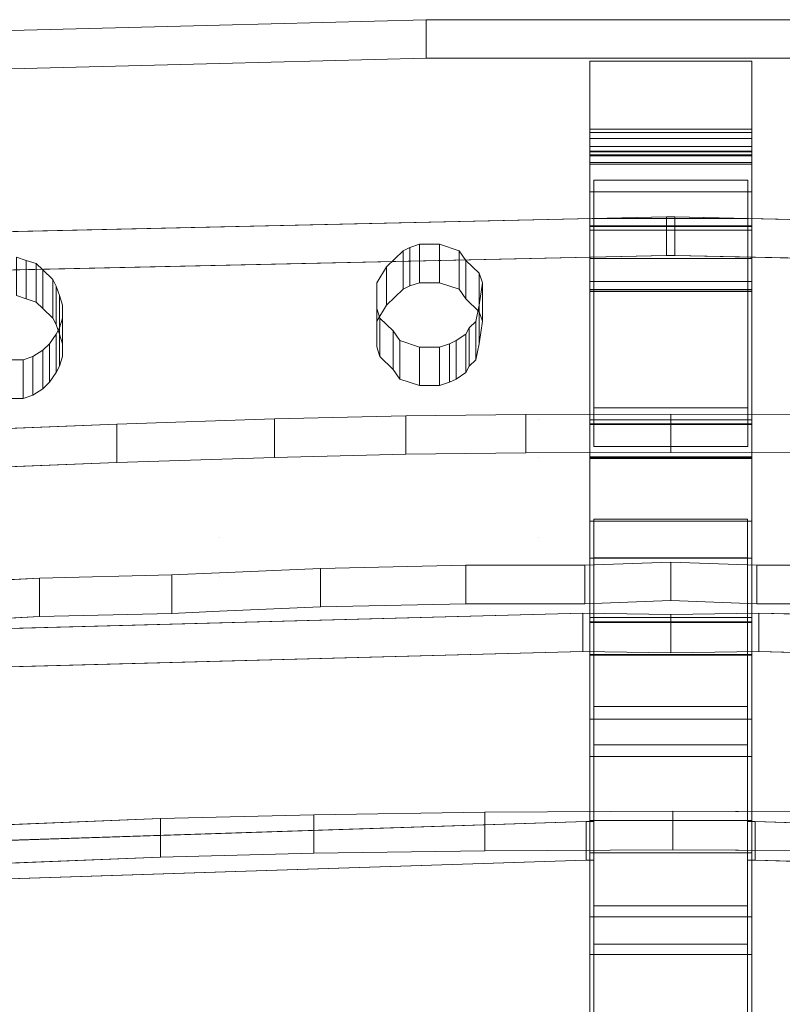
# Model space of a CAD drawing. Header units: millimetres. Extents: x -211 to 218, y -248 to 286.
# Tile 156 of 214: x -20 to 8, y 238 to 274. Entities that reach past the tile are written whole.
import ezdxf

# ---------------------------------------------------------------- set-up
doc = ezdxf.new("R2010")
doc.units = ezdxf.units.MM
doc.header["$LTSCALE"] = 25.4
doc.layers.add('None', color=7, linetype='Continuous', lineweight=9)

msp = doc.modelspace()

# ---------------------------------------------------------------- linework, layer by layer
at = {"layer": 'None', "color": 7, "linetype": 'Continuous', "lineweight": 9}
for points, invisible_edges in [([(-5.685, 265.689, 330.108), (-5.318, 265.808, 330.079), (-5.073, 274.133, 328.042), (-12.726, 273.935, 328.09)], 10), ([(-12.726, 273.935, 328.09), (-5.073, 274.133, 328.042), (-5.073, 272.707, 322.214), (-12.726, 272.509, 322.262)], 8), ([(-5.318, 265.808, 330.079), (-4.583, 265.808, 330.079), (-5.073, 274.133, 328.042)], 10), ([(-4.583, 265.808, 330.079), (-3.848, 265.57, 330.137), (-0.928, 274.133, 328.042), (-5.073, 274.133, 328.042)], 10), ([(-0.928, 272.707, 322.214), (-5.073, 272.707, 322.214), (-5.073, 274.133, 328.042), (-0.928, 274.133, 328.042)], 8), ([(-0.928, 274.133, 328.042), (-3.848, 265.57, 330.137), (-3.604, 265.213, 330.224), (-3.114, 264.737, 330.341)], 9), ([(-0.928, 259.325, 331.665), (-0.928, 274.133, 328.042), (-2.991, 264.38, 330.428), (-3.114, 263.548, 330.632)], 11), ([(-3.114, 264.737, 330.341), (-2.991, 264.38, 330.428), (-0.928, 274.133, 328.042)], 10), ([(8.963, 274.133, 328.042), (-0.928, 274.133, 328.042), (1.136, 268.186, 329.497), (6.836, 268.186, 329.497)], 10), ([(-0.928, 274.133, 328.042), (-0.928, 259.325, 331.665), (1.136, 259.742, 331.563), (1.136, 268.186, 329.497)], 11), ([(-0.928, 274.133, 328.042), (8.963, 274.133, 328.042), (8.963, 272.707, 322.214), (-0.928, 272.707, 322.214)], 10), ([(6.836, 268.186, 329.497), (6.836, 259.742, 331.563), (8.963, 259.325, 331.665), (8.963, 274.133, 328.042)], 14), ([(-12.726, 273.935, 328.09), (-23.439, 273.657, 328.158), (-20.256, 265.332, 330.195), (-19.888, 265.213, 330.224)], 10), ([(-12.726, 272.509, 322.262), (-23.439, 272.231, 322.33), (-23.439, 273.657, 328.158), (-12.726, 273.935, 328.09)], 8), ([(-19.888, 265.213, 330.224), (-19.521, 265.094, 330.253), (-12.726, 273.935, 328.09)], 10), ([(-12.726, 273.935, 328.09), (-19.521, 265.094, 330.253), (-19.276, 264.856, 330.312)], 9), ([(-19.276, 264.856, 330.312), (-18.909, 264.499, 330.399), (-12.726, 273.935, 328.09)], 10), ([(-12.726, 273.935, 328.09), (-18.909, 264.499, 330.399), (-18.787, 264.261, 330.457)], 9), ([(-12.726, 273.935, 328.09), (-18.787, 264.261, 330.457), (-18.664, 263.905, 330.544)], 9), ([(-18.664, 263.905, 330.544), (-18.542, 263.548, 330.632), (-12.726, 259.325, 331.665), (-12.726, 273.935, 328.09)], 14), ([(-12.726, 273.935, 328.09), (-5.93, 265.57, 330.137), (-5.685, 265.689, 330.108)], 9), ([(-12.726, 273.935, 328.09), (-6.909, 264.38, 330.428), (-6.542, 264.975, 330.282)], 9), ([(-6.542, 264.975, 330.282), (-5.93, 265.57, 330.137), (-12.726, 273.935, 328.09)], 10), ([(-6.909, 263.429, 330.661), (-6.909, 264.38, 330.428), (-12.726, 273.935, 328.09), (-12.726, 259.325, 331.665)], 14), ([(-12.726, 272.509, 322.262), (-5.073, 272.707, 322.214), (-5.318, 264.382, 324.251), (-5.685, 264.263, 324.28)], 10), ([(-5.073, 272.707, 322.214), (-4.583, 264.382, 324.251), (-5.318, 264.382, 324.251)], 9), ([(-3.848, 264.144, 324.309), (-4.583, 264.382, 324.251), (-5.073, 272.707, 322.214), (-0.928, 272.707, 322.214)], 10), ([(-3.114, 263.311, 324.513), (-3.604, 263.787, 324.396), (-3.848, 264.144, 324.309), (-0.928, 272.707, 322.214)], 12), ([(-0.928, 272.707, 322.214), (-2.991, 262.954, 324.6), (-3.114, 263.311, 324.513)], 9), ([(-3.114, 262.122, 324.804), (-2.991, 262.954, 324.6), (-0.928, 272.707, 322.214), (-0.928, 257.899, 325.837)], 14), ([(-0.928, 257.899, 325.837), (-0.928, 272.707, 322.214), (1.136, 266.76, 323.669), (1.136, 258.316, 325.735)], 11), ([(-0.928, 272.707, 322.214), (8.963, 272.707, 322.214), (6.836, 266.76, 323.669), (1.136, 266.76, 323.669)], 10), ([(0.988, 268.783, 310.1), (0.988, 272.601, 322.478), (0.988, 270.08, 310.518)], 9), ([(0.988, 268.783, 310.1), (0.988, 264.428, 313.904), (0.988, 266.332, 324.001), (0.988, 272.601, 322.478)], 10), ([(6.836, 258.316, 325.735), (6.836, 266.76, 323.669), (8.963, 272.707, 322.214), (8.963, 257.899, 325.837)], 14), ([(6.988, 272.601, 322.478), (6.988, 266.332, 324.001), (6.988, 264.428, 313.904), (6.988, 268.783, 310.1)], 10), ([(6.988, 270.08, 310.518), (6.988, 272.601, 322.478), (6.988, 268.783, 310.1)], 10), ([(-19.888, 263.787, 324.396), (-20.256, 263.906, 324.367), (-23.439, 272.231, 322.33), (-12.726, 272.509, 322.262)], 10), ([(-12.726, 272.509, 322.262), (-19.521, 263.668, 324.425), (-19.888, 263.787, 324.396)], 9), ([(-19.276, 263.43, 324.483), (-19.521, 263.668, 324.425), (-12.726, 272.509, 322.262)], 10), ([(-12.726, 272.509, 322.262), (-18.909, 263.073, 324.571), (-19.276, 263.43, 324.483)], 9), ([(-18.787, 262.835, 324.629), (-18.909, 263.073, 324.571), (-12.726, 272.509, 322.262)], 10), ([(-18.664, 262.479, 324.716), (-18.787, 262.835, 324.629), (-12.726, 272.509, 322.262)], 10), ([(-12.726, 272.509, 322.262), (-12.726, 257.899, 325.837), (-18.542, 262.122, 324.804), (-18.664, 262.479, 324.716)], 11), ([(-12.726, 257.899, 325.837), (-12.726, 272.509, 322.262), (-6.909, 262.954, 324.6), (-6.909, 262.003, 324.833)], 11), ([(-12.726, 272.509, 322.262), (-5.93, 264.144, 324.309), (-6.542, 263.549, 324.454)], 9), ([(-5.685, 264.263, 324.28), (-5.93, 264.144, 324.309), (-12.726, 272.509, 322.262)], 10), ([(-6.542, 263.549, 324.454), (-6.909, 262.954, 324.6), (-12.726, 272.509, 322.262)], 10), ([(0.988, 268.84, 310.055), (0.988, 270.08, 310.518), (0.988, 269.952, 310.235)], 9), ([(0.988, 268.84, 310.055), (0.988, 268.783, 310.1), (0.988, 270.08, 310.518)], 10), ([(6.988, 270.08, 310.518), (6.988, 268.783, 310.1), (6.988, 268.84, 310.055)], 9), ([(6.988, 269.952, 310.235), (6.988, 270.08, 310.518), (6.988, 268.84, 310.055)], 10), ([(0.988, 268.84, 310.055), (0.988, 269.952, 310.235), (0.988, 269.728, 310.024), (0.988, 269.432, 309.913)], 9), ([(6.988, 269.432, 309.913), (6.988, 269.728, 310.024), (6.988, 269.952, 310.235), (6.988, 268.84, 310.055)], 12), ([(0.988, 269.432, 309.913), (0.988, 269.127, 309.923), (0.988, 268.84, 310.055)], 8), ([(6.988, 268.84, 310.055), (6.988, 269.127, 309.923), (6.988, 269.432, 309.913)], 8), ([(0.988, 269.081, 307.599), (0.988, 269.239, 307.293), (0.988, 269.256, 306.96), (0.988, 269.245, 306.909)], 8), ([(0.988, 269.245, 306.909), (0.988, 264.128, 313.487), (0.988, 269.081, 307.599)], 9), ([(0.988, 269.245, 306.909), (0.988, 266.495, 293.87), (0.988, 255.545, 296.439), (0.988, 264.128, 313.487)], 14), ([(6.988, 269.245, 306.909), (6.988, 269.256, 306.96), (6.988, 269.239, 307.293), (6.988, 269.081, 307.599)], 8), ([(6.988, 264.128, 313.487), (6.988, 255.545, 296.439), (6.988, 266.495, 293.87), (6.988, 269.245, 306.909)], 11), ([(6.988, 269.081, 307.599), (6.988, 264.128, 313.487), (6.988, 269.245, 306.909)], 10), ([(0.988, 257.875, 326.056), (0.988, 259.298, 331.912), (0.988, 267.755, 329.856), (0.988, 266.332, 324.001)], 8), ([(6.988, 266.332, 324.001), (6.988, 267.755, 329.856), (6.988, 259.298, 331.912), (6.988, 257.875, 326.056)], 8), ([(3.829, 266.821, 293.726), (-26.595, 255.137, 296.584), (1.133, 255.617, 296.467)], 11), ([(-26.595, 255.137, 296.584), (3.829, 266.821, 293.726), (-22.937, 266.226, 293.871)], 9), ([(4.135, 266.821, 293.726), (3.829, 266.821, 293.726), (1.133, 255.617, 296.467), (6.833, 255.617, 296.467)], 10), ([(6.833, 255.617, 296.467), (30.902, 266.226, 293.871), (4.135, 266.821, 293.726)], 9), ([(0.988, 266.495, 293.87), (0.988, 266.468, 293.742), (0.988, 255.545, 296.439)], 8), ([(6.988, 255.545, 296.439), (6.988, 266.468, 293.742), (6.988, 266.495, 293.87)], 8), ([(0.988, 264.428, 313.904), (0.988, 257.875, 326.056), (0.988, 266.332, 324.001)], 11), ([(34.56, 255.137, 296.584), (30.902, 266.226, 293.871), (6.833, 255.617, 296.467)], 11), ([(6.988, 266.332, 324.001), (6.988, 257.875, 326.056), (6.988, 264.123, 313.874), (6.988, 264.428, 313.904)], 11), ([(1.133, 254.191, 290.639), (-22.937, 264.8, 288.043), (3.829, 265.395, 287.897)], 9), ([(3.829, 265.395, 287.897), (4.135, 265.395, 287.897), (6.833, 254.191, 290.639), (1.133, 254.191, 290.639)], 10), ([(4.135, 265.395, 287.897), (34.56, 253.711, 290.756), (6.833, 254.191, 290.639)], 11), ([(34.56, 253.711, 290.756), (4.135, 265.395, 287.897), (30.902, 264.8, 288.043)], 9), ([(0.988, 248.208, 262.062), (0.988, 254.179, 290.905), (0.988, 265.278, 288.165), (0.988, 259.155, 259.471)], 9), ([(6.988, 259.155, 259.471), (6.988, 265.278, 288.165), (6.988, 254.179, 290.905), (6.988, 248.208, 262.062)], 12), ([(-26.595, 253.711, 290.756), (-22.937, 264.8, 288.043), (1.133, 254.191, 290.639)], 11), ([(0.988, 251.971, 327.491), (0.988, 257.875, 326.056), (0.988, 264.428, 313.904), (0.988, 264.123, 313.874)], 10), ([(0.988, 255.545, 296.439), (0.988, 264.062, 313.576), (0.988, 264.128, 313.487)], 9), ([(0.988, 255.545, 296.439), (0.988, 251.971, 327.491), (0.988, 264.123, 313.874), (0.988, 264.062, 313.576)], 11), ([(6.988, 264.128, 313.487), (6.988, 264.062, 313.576), (6.988, 255.545, 296.439)], 10), ([(6.988, 257.875, 326.056), (6.988, 264.062, 313.576), (6.988, 264.123, 313.874)], 9), ([(6.988, 264.062, 313.576), (6.988, 257.875, 326.056), (6.988, 251.971, 327.491), (6.988, 255.545, 296.439)], 13), ([(-12.726, 259.325, 331.665), (-18.542, 263.548, 330.632), (-18.542, 263.072, 330.748)], 9), ([(-3.114, 263.548, 330.632), (-3.236, 262.953, 330.777), (-0.928, 259.325, 331.665)], 10), ([(-12.726, 259.325, 331.665), (-6.787, 263.072, 330.748), (-6.909, 263.429, 330.661)], 9), ([(-12.726, 259.325, 331.665), (-18.542, 263.072, 330.748), (-18.664, 262.715, 330.835)], 9), ([(-12.726, 259.325, 331.665), (-6.052, 262.239, 330.952), (-6.297, 262.596, 330.864), (-6.787, 263.072, 330.748)], 9), ([(-0.928, 259.325, 331.665), (-3.236, 262.953, 330.777), (-3.481, 262.715, 330.835), (-3.604, 262.477, 330.894)], 9), ([(-18.787, 262.477, 330.894), (-19.032, 262.12, 330.981), (-12.726, 259.325, 331.665)], 10), ([(-12.726, 259.325, 331.665), (-18.664, 262.715, 330.835), (-18.787, 262.477, 330.894)], 9), ([(-0.928, 259.325, 331.665), (-3.604, 262.477, 330.894), (-3.971, 262.239, 330.952)], 9), ([(-19.032, 262.12, 330.981), (-19.276, 261.882, 331.039), (-12.726, 259.325, 331.665)], 10), ([(-18.542, 261.646, 324.92), (-18.542, 262.122, 324.804), (-12.726, 257.899, 325.837)], 10), ([(-5.318, 262.001, 331.01), (-6.052, 262.239, 330.952), (-12.726, 259.325, 331.665)], 10), ([(-4.216, 262.12, 330.981), (-4.583, 262.001, 331.01), (-0.928, 259.325, 331.665)], 10), ([(-3.971, 262.239, 330.952), (-4.216, 262.12, 330.981), (-0.928, 259.325, 331.665)], 10), ([(-0.928, 257.899, 325.837), (-3.236, 261.527, 324.949), (-3.114, 262.122, 324.804)], 9), ([(-19.276, 261.882, 331.039), (-19.644, 261.644, 331.097), (-12.726, 259.325, 331.665)], 10), ([(-18.664, 261.289, 325.007), (-18.542, 261.646, 324.92), (-12.726, 257.899, 325.837)], 10), ([(-6.909, 262.003, 324.833), (-6.787, 261.646, 324.92), (-12.726, 257.899, 325.837)], 10), ([(-12.726, 259.325, 331.665), (-0.928, 259.325, 331.665), (-4.583, 262.001, 331.01), (-5.318, 262.001, 331.01)], 11), ([(-6.787, 261.646, 324.92), (-6.297, 261.17, 325.036), (-6.052, 260.813, 325.124), (-12.726, 257.899, 325.837)], 12), ([(-24.529, 259.325, 331.665), (-12.726, 259.325, 331.665), (-20.011, 261.526, 331.126), (-21.113, 261.526, 331.126)], 11), ([(-19.644, 261.644, 331.097), (-20.011, 261.526, 331.126), (-12.726, 259.325, 331.665)], 10), ([(-18.787, 261.051, 325.065), (-18.664, 261.289, 325.007), (-12.726, 257.899, 325.837)], 10), ([(-3.604, 261.051, 325.065), (-3.481, 261.289, 325.007), (-3.236, 261.527, 324.949), (-0.928, 257.899, 325.837)], 12), ([(-12.726, 257.899, 325.837), (-19.032, 260.694, 325.153), (-18.787, 261.051, 325.065)], 9), ([(-3.971, 260.813, 325.124), (-3.604, 261.051, 325.065), (-0.928, 257.899, 325.837)], 10), ([(-12.726, 257.899, 325.837), (-19.276, 260.456, 325.211), (-19.032, 260.694, 325.153)], 9), ([(-12.726, 257.899, 325.837), (-6.052, 260.813, 325.124), (-5.318, 260.575, 325.182)], 9), ([(-0.928, 257.899, 325.837), (-12.726, 257.899, 325.837), (-5.318, 260.575, 325.182), (-4.583, 260.575, 325.182)], 11), ([(-0.928, 257.899, 325.837), (-4.583, 260.575, 325.182), (-4.216, 260.694, 325.153)], 9), ([(-0.928, 257.899, 325.837), (-4.216, 260.694, 325.153), (-3.971, 260.813, 325.124)], 9), ([(-12.726, 257.899, 325.837), (-20.011, 260.099, 325.298), (-19.644, 260.218, 325.269)], 9), ([(-12.726, 257.899, 325.837), (-19.644, 260.218, 325.269), (-19.276, 260.456, 325.211)], 9), ([(-12.726, 257.899, 325.837), (-24.529, 257.899, 325.837), (-21.113, 260.099, 325.298), (-20.011, 260.099, 325.298)], 11), ([(-1.387, 259.505, 259.442), (-5.832, 259.457, 259.454), (-10.693, 259.338, 259.483), (1.133, 248.682, 262.091)], 12), ([(1.133, 248.682, 262.091), (6.833, 248.682, 262.091), (3.988, 259.517, 259.439), (-1.387, 259.505, 259.442)], 10), ([(-0.928, 259.325, 331.665), (8.963, 259.325, 331.665), (6.836, 259.742, 331.563), (1.136, 259.742, 331.563)], 11), ([(9.351, 259.505, 259.442), (3.988, 259.517, 259.439), (6.833, 248.682, 262.091)], 10), ([(6.833, 248.682, 262.091), (18.657, 259.338, 259.483), (13.796, 259.457, 259.454), (9.351, 259.505, 259.442)], 9), ([(-26.595, 247.873, 262.288), (0.854, 234.957, 265.449), (1.133, 248.682, 262.091), (-10.693, 259.338, 259.483)], 15), ([(-10.693, 259.338, 259.483), (-16.533, 259.148, 259.53), (-26.595, 247.873, 262.288)], 10), ([(-26.595, 247.873, 262.288), (-16.533, 259.148, 259.53), (-23.342, 258.875, 259.597)], 9), ([(-24.529, 258.196, 331.941), (-12.726, 258.196, 331.941), (-12.726, 259.325, 331.665), (-24.529, 259.325, 331.665)], 15), ([(-12.726, 258.196, 331.941), (-0.928, 258.196, 331.941), (-0.928, 259.325, 331.665), (-12.726, 259.325, 331.665)], 15), ([(-0.928, 258.196, 331.941), (8.963, 258.196, 331.941), (8.963, 259.325, 331.665), (-0.928, 259.325, 331.665)], 15), ([(0.988, 259.155, 259.471), (0.988, 259.126, 259.339), (0.988, 248.208, 262.062)], 8), ([(18.657, 259.338, 259.483), (6.833, 248.682, 262.091), (7.11, 234.957, 265.449), (34.56, 247.873, 262.288)], 15), ([(6.988, 248.208, 262.062), (6.988, 259.126, 259.339), (6.988, 259.155, 259.471)], 8), ([(-24.529, 255.876, 332.509), (-12.726, 255.876, 332.509), (-12.726, 258.196, 331.941), (-24.529, 258.196, 331.941)], 15), ([(-12.726, 255.876, 332.509), (-0.928, 255.876, 332.509), (-0.928, 258.196, 331.941), (-12.726, 258.196, 331.941)], 15), ([(1.133, 247.256, 256.263), (-10.693, 257.912, 253.655), (-5.832, 258.031, 253.626), (-1.387, 258.079, 253.614)], 9), ([(-1.387, 258.079, 253.614), (3.988, 258.091, 253.611), (6.833, 247.256, 256.263), (1.133, 247.256, 256.263)], 10), ([(8.963, 257.899, 325.837), (-0.928, 257.899, 325.837), (1.136, 258.316, 325.735), (6.836, 258.316, 325.735)], 11), ([(-0.928, 255.876, 332.509), (8.963, 255.876, 332.509), (8.963, 258.196, 331.941), (-0.928, 258.196, 331.941)], 15), ([(6.833, 247.256, 256.263), (3.988, 258.091, 253.611), (9.351, 258.079, 253.614)], 9), ([(9.351, 258.079, 253.614), (13.796, 258.031, 253.626), (18.657, 257.912, 253.655), (6.833, 247.256, 256.263)], 12), ([(-26.595, 246.447, 256.46), (-16.533, 257.722, 253.702), (-10.693, 257.912, 253.655)], 9), ([(-10.693, 257.912, 253.655), (1.133, 247.256, 256.263), (0.854, 233.531, 259.621), (-26.595, 246.447, 256.46)], 15), ([(-23.342, 257.449, 253.769), (-16.533, 257.722, 253.702), (-26.595, 246.447, 256.46)], 10), ([(-24.529, 257.899, 325.837), (-12.726, 257.899, 325.837), (-12.726, 256.77, 326.113), (-24.529, 256.77, 326.113)], 15), ([(-12.726, 257.899, 325.837), (-0.928, 257.899, 325.837), (-0.928, 256.77, 326.113), (-12.726, 256.77, 326.113)], 15), ([(-0.928, 257.899, 325.837), (8.963, 257.899, 325.837), (8.963, 256.77, 326.113), (-0.928, 256.77, 326.113)], 15), ([(0.988, 246.829, 256.531), (0.988, 257.937, 253.762), (0.988, 257.911, 253.642)], 8), ([(0.988, 257.911, 253.642), (0.988, 251.818, 225.097), (0.988, 240.877, 227.705), (0.988, 246.829, 256.531)], 14), ([(34.56, 246.447, 256.46), (7.11, 233.531, 259.621), (6.833, 247.256, 256.263), (18.657, 257.912, 253.655)], 15), ([(6.988, 257.911, 253.642), (6.988, 257.937, 253.762), (6.988, 246.829, 256.531)], 8), ([(6.988, 246.829, 256.531), (6.988, 240.877, 227.705), (6.988, 251.818, 225.097), (6.988, 257.911, 253.642)], 11), ([(-24.529, 256.77, 326.113), (-12.726, 256.77, 326.113), (-12.726, 254.45, 326.681), (-24.529, 254.45, 326.681)], 15), ([(-12.726, 256.77, 326.113), (-0.928, 256.77, 326.113), (-0.928, 254.45, 326.681), (-12.726, 254.45, 326.681)], 15), ([(-0.928, 256.77, 326.113), (8.963, 256.77, 326.113), (8.963, 254.45, 326.681), (-0.928, 254.45, 326.681)], 15), ([(-24.529, 254.925, 332.741), (-12.726, 254.925, 332.741), (-12.726, 255.876, 332.509), (-24.529, 255.876, 332.509)], 15), ([(-12.726, 254.925, 332.741), (-0.928, 254.925, 332.741), (-0.928, 255.876, 332.509), (-12.726, 255.876, 332.509)], 15), ([(-0.928, 254.925, 332.741), (8.963, 254.925, 332.741), (8.963, 255.876, 332.509), (-0.928, 255.876, 332.509)], 15), ([(-26.256, 243.533, 299.424), (0.854, 244.413, 299.208), (1.133, 255.617, 296.467), (-26.595, 255.137, 296.584)], 14), ([(0.854, 244.413, 299.208), (1.133, 244.413, 299.208), (1.133, 255.617, 296.467)], 8), ([(0.988, 251.971, 327.491), (0.988, 255.545, 296.439), (0.988, 254.179, 290.905)], 9), ([(6.833, 255.617, 296.467), (7.11, 244.413, 299.208), (34.22, 243.533, 299.424), (34.56, 255.137, 296.584)], 13), ([(6.833, 255.617, 296.467), (6.833, 244.413, 299.208), (7.11, 244.413, 299.208)], 8), ([(6.988, 254.179, 290.905), (6.988, 255.545, 296.439), (6.988, 251.971, 327.491)], 10), ([(-12.726, 254.925, 332.741), (-24.529, 254.925, 332.741), (-19.399, 253.438, 333.105), (-14.501, 253.557, 333.076)], 11), ([(-24.529, 254.925, 332.741), (-24.529, 253.174, 333.17), (-23.807, 253.2, 333.163), (-19.399, 253.438, 333.105)], 9), ([(-14.501, 253.557, 333.076), (-12.726, 253.634, 333.057), (-12.726, 254.925, 332.741)], 10), ([(-12.726, 254.925, 332.741), (-12.726, 253.634, 333.057), (-8.991, 253.795, 333.018)], 9), ([(-8.991, 253.795, 333.018), (-3.604, 253.914, 332.989), (-0.928, 254.925, 332.741), (-12.726, 254.925, 332.741)], 14), ([(-3.604, 253.914, 332.989), (-0.928, 253.914, 332.989), (-0.928, 254.925, 332.741)], 10), ([(8.963, 254.925, 332.741), (-0.928, 254.925, 332.741), (3.988, 254.033, 332.96), (7.172, 253.914, 332.989)], 11), ([(-0.928, 254.925, 332.741), (-0.928, 253.914, 332.989), (0.805, 253.914, 332.989), (3.988, 254.033, 332.96)], 9), ([(7.172, 253.914, 332.989), (8.963, 253.914, 332.989), (8.963, 254.925, 332.741)], 10), ([(-24.529, 254.45, 326.681), (-12.726, 254.45, 326.681), (-12.726, 253.499, 326.913), (-24.529, 253.499, 326.913)], 15), ([(-12.726, 254.45, 326.681), (-0.928, 254.45, 326.681), (-0.928, 253.499, 326.913), (-12.726, 253.499, 326.913)], 15), ([(-0.928, 254.45, 326.681), (8.963, 254.45, 326.681), (8.963, 253.499, 326.913), (-0.928, 253.499, 326.913)], 15), ([(1.133, 254.191, 290.639), (0.854, 242.987, 293.38), (-26.256, 242.107, 293.596), (-26.595, 253.711, 290.756)], 13), ([(1.133, 254.191, 290.639), (1.133, 242.987, 293.38), (0.854, 242.987, 293.38)], 8), ([(0.988, 254.179, 290.905), (0.988, 248.208, 262.062), (0.988, 251.971, 327.491)], 11), ([(34.22, 242.107, 293.596), (7.11, 242.987, 293.38), (6.833, 254.191, 290.639), (34.56, 253.711, 290.756)], 14), ([(7.11, 242.987, 293.38), (6.833, 242.987, 293.38), (6.833, 254.191, 290.639)], 8), ([(6.988, 251.971, 327.491), (6.988, 248.208, 262.062), (6.988, 254.179, 290.905)], 11), ([(-12.726, 253.634, 333.057), (-14.501, 253.557, 333.076), (-14.501, 252.131, 327.248), (-12.726, 252.208, 327.229)], 8), ([(-12.726, 252.208, 327.229), (-8.991, 252.369, 327.19), (-8.991, 253.795, 333.018), (-12.726, 253.634, 333.057)], 8), ([(-0.928, 253.914, 332.989), (-3.604, 253.914, 332.989), (-3.604, 252.488, 327.161), (-0.928, 252.488, 327.161)], 8), ([(-0.928, 252.488, 327.161), (0.805, 252.488, 327.161), (0.805, 253.914, 332.989), (-0.928, 253.914, 332.989)], 8), ([(8.963, 253.914, 332.989), (7.172, 253.914, 332.989), (7.172, 252.488, 327.161), (8.963, 252.488, 327.161)], 8), ([(-14.501, 252.131, 327.248), (-19.399, 252.012, 327.277), (-24.529, 253.499, 326.913), (-12.726, 253.499, 326.913)], 14), ([(-19.399, 252.012, 327.277), (-23.807, 251.774, 327.335), (-24.529, 251.748, 327.342), (-24.529, 253.499, 326.913)], 12), ([(-12.726, 253.499, 326.913), (-12.726, 252.208, 327.229), (-14.501, 252.131, 327.248)], 9), ([(-12.726, 253.499, 326.913), (-0.928, 253.499, 326.913), (-3.604, 252.488, 327.161), (-8.991, 252.369, 327.19)], 11), ([(-8.991, 252.369, 327.19), (-12.726, 252.208, 327.229), (-12.726, 253.499, 326.913)], 10), ([(-0.928, 253.499, 326.913), (-0.928, 252.488, 327.161), (-3.604, 252.488, 327.161)], 9), ([(7.172, 252.488, 327.161), (3.988, 252.607, 327.132), (-0.928, 253.499, 326.913), (8.963, 253.499, 326.913)], 14), ([(3.988, 252.607, 327.132), (0.805, 252.488, 327.161), (-0.928, 252.488, 327.161), (-0.928, 253.499, 326.913)], 12), ([(8.963, 253.499, 326.913), (8.963, 252.488, 327.161), (7.172, 252.488, 327.161)], 9), ([(0.731, 252.139, 225.169), (-22.472, 251.521, 225.321), (1.133, 241.292, 227.823)], 10), ([(1.133, 241.292, 227.823), (6.833, 241.292, 227.823), (3.988, 252.092, 225.181), (0.731, 252.139, 225.169)], 10), ([(0.988, 251.971, 327.491), (0.988, 240.877, 227.705), (0.988, 239.489, 222.177)], 9), ([(0.988, 251.971, 327.491), (0.988, 248.208, 262.062), (0.988, 246.829, 256.531)], 9), ([(0.988, 239.489, 222.177), (0.988, 233.536, 193.318), (0.988, 251.971, 327.491)], 11), ([(0.988, 246.829, 256.531), (0.988, 240.877, 227.705), (0.988, 251.971, 327.491)], 11), ([(0.988, 181.96, 78.677), (0.988, 251.971, 327.491), (0.988, 233.536, 193.318), (0.988, 232.141, 187.792)], 10), ([(0.988, 251.818, 225.097), (0.988, 251.79, 224.966), (0.988, 240.877, 227.705)], 8), ([(6.833, 241.292, 227.823), (30.436, 251.521, 225.321), (7.245, 252.139, 225.169), (3.988, 252.092, 225.181)], 9), ([(6.988, 251.971, 327.491), (6.988, 240.877, 227.705), (6.988, 246.829, 256.531)], 11), ([(6.988, 251.971, 327.491), (6.988, 233.536, 193.318), (6.988, 239.489, 222.177)], 11), ([(6.988, 239.489, 222.177), (6.988, 240.877, 227.705), (6.988, 251.971, 327.491)], 10), ([(6.988, 232.141, 187.792), (6.988, 233.536, 193.318), (6.988, 251.971, 327.491), (6.988, 181.96, 78.677)], 10), ([(6.988, 246.829, 256.531), (6.988, 248.208, 262.062), (6.988, 251.971, 327.491)], 10), ([(6.988, 240.877, 227.705), (6.988, 251.79, 224.966), (6.988, 251.818, 225.097)], 8), ([(-22.472, 251.521, 225.321), (-26.595, 240.436, 228.033), (-26.329, 224.487, 231.935), (-13.374, 224.986, 231.813)], 11), ([(-13.374, 224.986, 231.813), (0.854, 225.379, 231.717), (1.133, 241.292, 227.823), (-22.472, 251.521, 225.321)], 14), ([(30.436, 251.521, 225.321), (6.833, 241.292, 227.823), (7.11, 225.379, 231.717), (21.338, 224.986, 231.813)], 11), ([(-13.374, 223.56, 225.985), (-26.329, 223.061, 226.107), (-26.595, 239.01, 222.205), (0.731, 250.713, 219.341)], 14), ([(-22.472, 250.095, 219.492), (0.731, 250.713, 219.341), (-26.595, 239.01, 222.205)], 10), ([(0.731, 250.713, 219.341), (0.854, 223.953, 225.889), (-13.374, 223.56, 225.985)], 9), ([(0.731, 250.713, 219.341), (1.133, 239.866, 221.995), (1.133, 223.953, 225.889), (0.854, 223.953, 225.889)], 9), ([(6.833, 239.866, 221.995), (1.133, 239.866, 221.995), (0.731, 250.713, 219.341), (3.988, 250.666, 219.353)], 10), ([(3.988, 250.666, 219.353), (7.245, 250.713, 219.341), (6.833, 239.866, 221.995)], 10), ([(7.11, 223.953, 225.889), (6.833, 223.953, 225.889), (6.833, 239.866, 221.995), (7.245, 250.713, 219.341)], 12), ([(21.338, 223.56, 225.985), (7.11, 223.953, 225.889), (7.245, 250.713, 219.341)], 10), ([(7.245, 250.713, 219.341), (34.56, 239.01, 222.205), (34.293, 223.061, 226.107), (21.338, 223.56, 225.985)], 11), ([(34.56, 239.01, 222.205), (7.245, 250.713, 219.341), (30.436, 250.095, 219.492)], 9), ([(0.988, 239.489, 222.177), (0.988, 250.6, 219.387), (0.988, 250.575, 219.266)], 8), ([(0.988, 250.575, 219.266), (0.988, 244.45, 190.563), (0.988, 233.536, 193.318), (0.988, 239.489, 222.177)], 12), ([(6.988, 250.575, 219.266), (6.988, 250.6, 219.387), (6.988, 239.489, 222.177)], 8), ([(6.988, 239.489, 222.177), (6.988, 233.536, 193.318), (6.988, 244.45, 190.563), (6.988, 250.575, 219.266)], 9), ([(0.854, 234.957, 265.449), (1.133, 234.957, 265.449), (1.133, 248.682, 262.091)], 8), ([(6.833, 248.682, 262.091), (6.833, 234.957, 265.449), (7.11, 234.957, 265.449)], 8), ([(-26.595, 247.873, 262.288), (-26.329, 234.053, 265.67), (0.854, 234.957, 265.449)], 9), ([(7.11, 234.957, 265.449), (34.293, 234.053, 265.67), (34.56, 247.873, 262.288)], 10), ([(1.133, 247.256, 256.263), (1.133, 233.531, 259.621), (0.854, 233.531, 259.621)], 8), ([(7.11, 233.531, 259.621), (6.833, 233.531, 259.621), (6.833, 247.256, 256.263)], 8), ([(0.854, 233.531, 259.621), (-26.329, 232.626, 259.842), (-26.595, 246.447, 256.46)], 10), ([(34.56, 246.447, 256.46), (34.293, 232.626, 259.842), (7.11, 233.531, 259.621)], 9), ([(-26.521, 233.058, 193.763), (-14.918, 244.523, 190.958), (-21.701, 244.25, 191.025)], 9), ([(-14.918, 244.523, 190.958), (-26.521, 233.058, 193.763), (-26.293, 215.003, 198.181), (0.927, 215.883, 197.965)], 11), ([(0.927, 215.883, 197.965), (1.206, 233.973, 193.539), (-9.236, 244.666, 190.923), (-14.918, 244.523, 190.958)], 11), ([(-2.906, 244.761, 190.9), (-9.236, 244.666, 190.923), (1.206, 233.973, 193.539)], 10), ([(4.061, 244.797, 190.891), (-2.906, 244.761, 190.9), (1.206, 233.973, 193.539), (6.906, 233.973, 193.539)], 10), ([(6.906, 233.973, 193.539), (11.028, 244.761, 190.9), (4.061, 244.797, 190.891)], 9), ([(6.906, 233.973, 193.539), (17.347, 244.666, 190.923), (11.028, 244.761, 190.9)], 9), ([(23.028, 244.523, 190.958), (17.347, 244.666, 190.923), (6.906, 233.973, 193.539), (7.184, 215.883, 197.965)], 14), ([(7.184, 215.883, 197.965), (34.403, 215.003, 198.181), (34.633, 233.058, 193.763), (23.028, 244.523, 190.958)], 14), ([(0.927, 214.457, 192.137), (-26.293, 213.577, 192.353), (-26.521, 231.632, 187.935), (-14.918, 243.097, 185.13)], 14), ([(-21.701, 242.824, 185.197), (-14.918, 243.097, 185.13), (-26.521, 231.632, 187.935)], 10), ([(-14.918, 243.097, 185.13), (-9.236, 243.24, 185.095), (1.206, 232.547, 187.711), (0.927, 214.457, 192.137)], 14), ([(1.206, 232.547, 187.711), (-9.236, 243.24, 185.095), (-2.906, 243.335, 185.071)], 9), ([(6.906, 232.547, 187.711), (1.206, 232.547, 187.711), (-2.906, 243.335, 185.071), (4.061, 243.371, 185.063)], 10), ([(0.988, 226.213, 158.992), (0.988, 232.141, 187.792), (0.988, 243.259, 184.985), (0.988, 237.157, 156.389)], 9), ([(4.061, 243.371, 185.063), (11.028, 243.335, 185.071), (6.906, 232.547, 187.711)], 10), ([(11.028, 243.335, 185.071), (17.347, 243.24, 185.095), (6.906, 232.547, 187.711)], 10), ([(7.184, 214.457, 192.137), (6.906, 232.547, 187.711), (17.347, 243.24, 185.095), (23.028, 243.097, 185.13)], 11), ([(6.988, 237.157, 156.389), (6.988, 243.259, 184.985), (6.988, 232.141, 187.792), (6.988, 226.213, 158.992)], 12), ([(23.028, 243.097, 185.13), (34.633, 231.632, 187.935), (34.403, 213.577, 192.353), (7.184, 214.457, 192.137)], 11), ([(0.854, 225.379, 231.717), (1.133, 225.379, 231.717), (1.133, 241.292, 227.823)], 8), ([(6.833, 241.292, 227.823), (6.833, 225.379, 231.717), (7.11, 225.379, 231.717)], 8)]:
    msp.add_3dface(points, dxfattribs=dict(at, invisible_edges=invisible_edges))
for points in [[(6.988, 270.08, 310.518), (0.988, 270.08, 310.518), (0.988, 272.601, 322.478), (6.988, 272.601, 322.478)], [(6.988, 272.601, 322.478), (0.988, 272.601, 322.478), (0.988, 266.332, 324.001), (6.988, 266.332, 324.001)], [(6.988, 269.952, 310.235), (0.988, 269.952, 310.235), (0.988, 270.08, 310.518), (6.988, 270.08, 310.518)], [(6.988, 269.728, 310.024), (0.988, 269.728, 310.024), (0.988, 269.952, 310.235), (6.988, 269.952, 310.235)], [(6.988, 269.432, 309.913), (0.988, 269.432, 309.913), (0.988, 269.728, 310.024), (6.988, 269.728, 310.024)], [(6.988, 269.127, 309.923), (0.988, 269.127, 309.923), (0.988, 269.432, 309.913), (6.988, 269.432, 309.913)], [(6.988, 269.245, 306.909), (0.988, 269.245, 306.909), (0.988, 269.256, 306.96), (6.988, 269.256, 306.96)], [(6.988, 269.256, 306.96), (0.988, 269.256, 306.96), (0.988, 269.239, 307.293), (6.988, 269.239, 307.293)], [(6.988, 266.495, 293.87), (0.988, 266.495, 293.87), (0.988, 269.245, 306.909), (6.988, 269.245, 306.909)], [(6.988, 269.239, 307.293), (0.988, 269.239, 307.293), (0.988, 269.081, 307.599), (6.988, 269.081, 307.599)], [(6.988, 268.84, 310.055), (0.988, 268.84, 310.055), (0.988, 269.127, 309.923), (6.988, 269.127, 309.923)], [(6.988, 269.081, 307.599), (0.988, 269.081, 307.599), (0.988, 264.128, 313.487), (6.988, 264.128, 313.487)], [(6.988, 268.783, 310.1), (0.988, 268.783, 310.1), (0.988, 268.84, 310.055), (6.988, 268.84, 310.055)], [(6.988, 264.428, 313.904), (0.988, 264.428, 313.904), (0.988, 268.783, 310.1), (6.988, 268.783, 310.1)], [(1.136, 268.186, 329.497), (1.136, 266.76, 323.669), (6.836, 266.76, 323.669), (6.836, 268.186, 329.497)], [(1.136, 259.742, 331.563), (1.136, 258.316, 325.735), (1.136, 266.76, 323.669), (1.136, 268.186, 329.497)], [(6.836, 268.186, 329.497), (6.836, 266.76, 323.669), (6.836, 258.316, 325.735), (6.836, 259.742, 331.563)], [(6.988, 266.332, 324.001), (0.988, 266.332, 324.001), (0.988, 267.755, 329.856), (6.988, 267.755, 329.856)], [(6.988, 267.755, 329.856), (0.988, 267.755, 329.856), (0.988, 259.298, 331.912), (6.988, 259.298, 331.912)], [(3.829, 266.821, 293.726), (3.829, 265.395, 287.897), (-22.937, 264.8, 288.043), (-22.937, 266.226, 293.871)], [(4.135, 266.821, 293.726), (4.135, 265.395, 287.897), (3.829, 265.395, 287.897), (3.829, 266.821, 293.726)], [(30.902, 266.226, 293.871), (30.902, 264.8, 288.043), (4.135, 265.395, 287.897), (4.135, 266.821, 293.726)], [(6.988, 266.468, 293.742), (0.988, 266.468, 293.742), (0.988, 266.495, 293.87), (6.988, 266.495, 293.87)], [(6.988, 255.545, 296.439), (0.988, 255.545, 296.439), (0.988, 266.468, 293.742), (6.988, 266.468, 293.742)], [(-5.93, 265.57, 330.137), (-5.93, 264.144, 324.309), (-5.685, 264.263, 324.28), (-5.685, 265.689, 330.108)], [(-5.685, 265.689, 330.108), (-5.685, 264.263, 324.28), (-5.318, 264.382, 324.251), (-5.318, 265.808, 330.079)], [(-5.318, 265.808, 330.079), (-5.318, 264.382, 324.251), (-4.583, 264.382, 324.251), (-4.583, 265.808, 330.079)], [(-4.583, 265.808, 330.079), (-4.583, 264.382, 324.251), (-3.848, 264.144, 324.309), (-3.848, 265.57, 330.137)], [(-20.256, 265.332, 330.195), (-20.256, 263.906, 324.367), (-19.888, 263.787, 324.396), (-19.888, 265.213, 330.224)], [(-6.542, 264.975, 330.282), (-6.542, 263.549, 324.454), (-5.93, 264.144, 324.309), (-5.93, 265.57, 330.137)], [(-3.848, 265.57, 330.137), (-3.848, 264.144, 324.309), (-3.604, 263.787, 324.396), (-3.604, 265.213, 330.224)], [(-19.888, 265.213, 330.224), (-19.888, 263.787, 324.396), (-19.521, 263.668, 324.425), (-19.521, 265.094, 330.253)], [(-19.521, 265.094, 330.253), (-19.521, 263.668, 324.425), (-19.276, 263.43, 324.483), (-19.276, 264.856, 330.312)], [(-6.909, 264.38, 330.428), (-6.909, 262.954, 324.6), (-6.542, 263.549, 324.454), (-6.542, 264.975, 330.282)], [(-3.604, 265.213, 330.224), (-3.604, 263.787, 324.396), (-3.114, 263.311, 324.513), (-3.114, 264.737, 330.341)], [(6.988, 259.155, 259.471), (0.988, 259.155, 259.471), (0.988, 265.278, 288.165), (6.988, 265.278, 288.165)], [(6.988, 265.278, 288.165), (0.988, 265.278, 288.165), (0.988, 254.179, 290.905), (6.988, 254.179, 290.905)], [(-19.276, 264.856, 330.312), (-19.276, 263.43, 324.483), (-18.909, 263.073, 324.571), (-18.909, 264.499, 330.399)], [(-3.114, 264.737, 330.341), (-3.114, 263.311, 324.513), (-2.991, 262.954, 324.6), (-2.991, 264.38, 330.428)], [(-18.909, 264.499, 330.399), (-18.909, 263.073, 324.571), (-18.787, 262.835, 324.629), (-18.787, 264.261, 330.457)], [(-18.787, 264.261, 330.457), (-18.787, 262.835, 324.629), (-18.664, 262.479, 324.716), (-18.664, 263.905, 330.544)], [(-6.909, 263.429, 330.661), (-6.909, 262.003, 324.833), (-6.909, 262.954, 324.6), (-6.909, 264.38, 330.428)], [(-2.991, 264.38, 330.428), (-2.991, 262.954, 324.6), (-3.114, 262.122, 324.804), (-3.114, 263.548, 330.632)], [(6.988, 264.123, 313.874), (0.988, 264.123, 313.874), (0.988, 264.428, 313.904), (6.988, 264.428, 313.904)], [(-18.664, 263.905, 330.544), (-18.664, 262.479, 324.716), (-18.542, 262.122, 324.804), (-18.542, 263.548, 330.632)], [(6.988, 264.128, 313.487), (0.988, 264.128, 313.487), (0.988, 264.062, 313.576), (6.988, 264.062, 313.576)], [(6.988, 264.062, 313.576), (0.988, 264.062, 313.576), (0.988, 264.123, 313.874), (6.988, 264.123, 313.874)], [(-18.542, 263.548, 330.632), (-18.542, 262.122, 324.804), (-18.542, 261.646, 324.92), (-18.542, 263.072, 330.748)], [(-3.114, 263.548, 330.632), (-3.114, 262.122, 324.804), (-3.236, 261.527, 324.949), (-3.236, 262.953, 330.777)], [(-6.787, 263.072, 330.748), (-6.787, 261.646, 324.92), (-6.909, 262.003, 324.833), (-6.909, 263.429, 330.661)], [(-18.542, 263.072, 330.748), (-18.542, 261.646, 324.92), (-18.664, 261.289, 325.007), (-18.664, 262.715, 330.835)], [(-6.297, 262.596, 330.864), (-6.297, 261.17, 325.036), (-6.787, 261.646, 324.92), (-6.787, 263.072, 330.748)], [(-3.236, 262.953, 330.777), (-3.236, 261.527, 324.949), (-3.481, 261.289, 325.007), (-3.481, 262.715, 330.835)], [(-18.787, 262.477, 330.894), (-18.787, 261.051, 325.065), (-19.032, 260.694, 325.153), (-19.032, 262.12, 330.981)], [(-18.664, 262.715, 330.835), (-18.664, 261.289, 325.007), (-18.787, 261.051, 325.065), (-18.787, 262.477, 330.894)], [(-6.052, 262.239, 330.952), (-6.052, 260.813, 325.124), (-6.297, 261.17, 325.036), (-6.297, 262.596, 330.864)], [(-3.604, 262.477, 330.894), (-3.604, 261.051, 325.065), (-3.971, 260.813, 325.124), (-3.971, 262.239, 330.952)], [(-3.481, 262.715, 330.835), (-3.481, 261.289, 325.007), (-3.604, 261.051, 325.065), (-3.604, 262.477, 330.894)], [(-19.032, 262.12, 330.981), (-19.032, 260.694, 325.153), (-19.276, 260.456, 325.211), (-19.276, 261.882, 331.039)], [(-5.318, 262.001, 331.01), (-5.318, 260.575, 325.182), (-6.052, 260.813, 325.124), (-6.052, 262.239, 330.952)], [(-4.216, 262.12, 330.981), (-4.216, 260.694, 325.153), (-4.583, 260.575, 325.182), (-4.583, 262.001, 331.01)], [(-3.971, 262.239, 330.952), (-3.971, 260.813, 325.124), (-4.216, 260.694, 325.153), (-4.216, 262.12, 330.981)], [(-19.276, 261.882, 331.039), (-19.276, 260.456, 325.211), (-19.644, 260.218, 325.269), (-19.644, 261.644, 331.097)], [(-4.583, 262.001, 331.01), (-4.583, 260.575, 325.182), (-5.318, 260.575, 325.182), (-5.318, 262.001, 331.01)], [(-20.011, 261.526, 331.126), (-20.011, 260.099, 325.298), (-21.113, 260.099, 325.298), (-21.113, 261.526, 331.126)], [(-19.644, 261.644, 331.097), (-19.644, 260.218, 325.269), (-20.011, 260.099, 325.298), (-20.011, 261.526, 331.126)], [(-5.832, 259.457, 259.454), (-5.832, 258.031, 253.626), (-10.693, 257.912, 253.655), (-10.693, 259.338, 259.483)], [(-1.387, 259.505, 259.442), (-1.387, 258.079, 253.614), (-5.832, 258.031, 253.626), (-5.832, 259.457, 259.454)], [(3.988, 259.517, 259.439), (3.988, 258.091, 253.611), (-1.387, 258.079, 253.614), (-1.387, 259.505, 259.442)], [(6.836, 259.742, 331.563), (6.836, 258.316, 325.735), (1.136, 258.316, 325.735), (1.136, 259.742, 331.563)], [(9.351, 259.505, 259.442), (9.351, 258.079, 253.614), (3.988, 258.091, 253.611), (3.988, 259.517, 259.439)], [(-16.533, 259.148, 259.53), (-16.533, 257.722, 253.702), (-23.342, 257.449, 253.769), (-23.342, 258.875, 259.597)], [(-10.693, 259.338, 259.483), (-10.693, 257.912, 253.655), (-16.533, 257.722, 253.702), (-16.533, 259.148, 259.53)], [(6.988, 259.298, 331.912), (0.988, 259.298, 331.912), (0.988, 257.875, 326.056), (6.988, 257.875, 326.056)], [(6.988, 259.126, 259.339), (0.988, 259.126, 259.339), (0.988, 259.155, 259.471), (6.988, 259.155, 259.471)], [(6.988, 248.208, 262.062), (0.988, 248.208, 262.062), (0.988, 259.126, 259.339), (6.988, 259.126, 259.339)], [(6.988, 257.911, 253.642), (0.988, 257.911, 253.642), (0.988, 257.937, 253.762), (6.988, 257.937, 253.762)], [(6.988, 257.937, 253.762), (0.988, 257.937, 253.762), (0.988, 246.829, 256.531), (6.988, 246.829, 256.531)], [(6.988, 251.818, 225.097), (0.988, 251.818, 225.097), (0.988, 257.911, 253.642), (6.988, 257.911, 253.642)], [(6.988, 257.875, 326.056), (0.988, 257.875, 326.056), (0.988, 251.971, 327.491), (6.988, 251.971, 327.491)], [(6.988, 254.179, 290.905), (0.988, 254.179, 290.905), (0.988, 255.545, 296.439), (6.988, 255.545, 296.439)], [(1.133, 244.413, 299.208), (1.133, 242.987, 293.38), (1.133, 254.191, 290.639), (1.133, 255.617, 296.467)], [(1.133, 255.617, 296.467), (1.133, 254.191, 290.639), (6.833, 254.191, 290.639), (6.833, 255.617, 296.467)], [(6.833, 255.617, 296.467), (6.833, 254.191, 290.639), (6.833, 242.987, 293.38), (6.833, 244.413, 299.208)], [(0.805, 253.914, 332.989), (0.805, 252.488, 327.161), (3.988, 252.607, 327.132), (3.988, 254.033, 332.96)], [(3.988, 254.033, 332.96), (3.988, 252.607, 327.132), (7.172, 252.488, 327.161), (7.172, 253.914, 332.989)], [(-8.991, 253.795, 333.018), (-8.991, 252.369, 327.19), (-3.604, 252.488, 327.161), (-3.604, 253.914, 332.989)], [(-23.807, 253.2, 333.163), (-23.807, 251.774, 327.335), (-19.399, 252.012, 327.277), (-19.399, 253.438, 333.105)], [(-19.399, 253.438, 333.105), (-19.399, 252.012, 327.277), (-14.501, 252.131, 327.248), (-14.501, 253.557, 333.076)], [(0.731, 252.139, 225.169), (0.731, 250.713, 219.341), (-22.472, 250.095, 219.492), (-22.472, 251.521, 225.321)], [(3.988, 252.092, 225.181), (3.988, 250.666, 219.353), (0.731, 250.713, 219.341), (0.731, 252.139, 225.169)], [(6.988, 251.971, 327.491), (0.988, 251.971, 327.491), (0.988, 181.96, 78.677), (6.988, 181.96, 78.677)], [(6.988, 251.79, 224.966), (0.988, 251.79, 224.966), (0.988, 251.818, 225.097), (6.988, 251.818, 225.097)], [(7.245, 252.139, 225.169), (7.245, 250.713, 219.341), (3.988, 250.666, 219.353), (3.988, 252.092, 225.181)], [(30.436, 251.521, 225.321), (30.436, 250.095, 219.492), (7.245, 250.713, 219.341), (7.245, 252.139, 225.169)], [(6.988, 240.877, 227.705), (0.988, 240.877, 227.705), (0.988, 251.79, 224.966), (6.988, 251.79, 224.966)], [(6.988, 250.575, 219.266), (0.988, 250.575, 219.266), (0.988, 250.6, 219.387), (6.988, 250.6, 219.387)], [(6.988, 250.6, 219.387), (0.988, 250.6, 219.387), (0.988, 239.489, 222.177), (6.988, 239.489, 222.177)], [(6.988, 244.45, 190.563), (0.988, 244.45, 190.563), (0.988, 250.575, 219.266), (6.988, 250.575, 219.266)], [(1.133, 234.957, 265.449), (1.133, 233.531, 259.621), (1.133, 247.256, 256.263), (1.133, 248.682, 262.091)], [(1.133, 248.682, 262.091), (1.133, 247.256, 256.263), (6.833, 247.256, 256.263), (6.833, 248.682, 262.091)], [(6.833, 248.682, 262.091), (6.833, 247.256, 256.263), (6.833, 233.531, 259.621), (6.833, 234.957, 265.449)], [(6.988, 246.829, 256.531), (0.988, 246.829, 256.531), (0.988, 248.208, 262.062), (6.988, 248.208, 262.062)], [(-14.918, 244.523, 190.958), (-14.918, 243.097, 185.13), (-21.701, 242.824, 185.197), (-21.701, 244.25, 191.025)], [(-9.236, 244.666, 190.923), (-9.236, 243.24, 185.095), (-14.918, 243.097, 185.13), (-14.918, 244.523, 190.958)], [(-2.906, 244.761, 190.9), (-2.906, 243.335, 185.071), (-9.236, 243.24, 185.095), (-9.236, 244.666, 190.923)], [(4.061, 244.797, 190.891), (4.061, 243.371, 185.063), (-2.906, 243.335, 185.071), (-2.906, 244.761, 190.9)], [(11.028, 244.761, 190.9), (11.028, 243.335, 185.071), (4.061, 243.371, 185.063), (4.061, 244.797, 190.891)], [(-26.256, 243.533, 299.424), (-26.256, 242.107, 293.596), (0.854, 242.987, 293.38), (0.854, 244.413, 299.208)], [(0.854, 244.413, 299.208), (0.854, 242.987, 293.38), (1.133, 242.987, 293.38), (1.133, 244.413, 299.208)], [(6.988, 233.536, 193.318), (0.988, 233.536, 193.318), (0.988, 244.45, 190.563), (6.988, 244.45, 190.563)], [(6.833, 244.413, 299.208), (6.833, 242.987, 293.38), (7.11, 242.987, 293.38), (7.11, 244.413, 299.208)], [(7.11, 244.413, 299.208), (7.11, 242.987, 293.38), (34.22, 242.107, 293.596), (34.22, 243.533, 299.424)], [(6.988, 237.157, 156.389), (0.988, 237.157, 156.389), (0.988, 243.259, 184.985), (6.988, 243.259, 184.985)], [(6.988, 243.259, 184.985), (0.988, 243.259, 184.985), (0.988, 232.141, 187.792), (6.988, 232.141, 187.792)], [(1.133, 225.379, 231.717), (1.133, 223.953, 225.889), (1.133, 239.866, 221.995), (1.133, 241.292, 227.823)], [(1.133, 241.292, 227.823), (1.133, 239.866, 221.995), (6.833, 239.866, 221.995), (6.833, 241.292, 227.823)], [(6.833, 241.292, 227.823), (6.833, 239.866, 221.995), (6.833, 223.953, 225.889), (6.833, 225.379, 231.717)], [(6.988, 239.489, 222.177), (0.988, 239.489, 222.177), (0.988, 240.877, 227.705), (6.988, 240.877, 227.705)]]:
    msp.add_3dface(points, dxfattribs=at)

doc.saveas('drawing.dxf')
